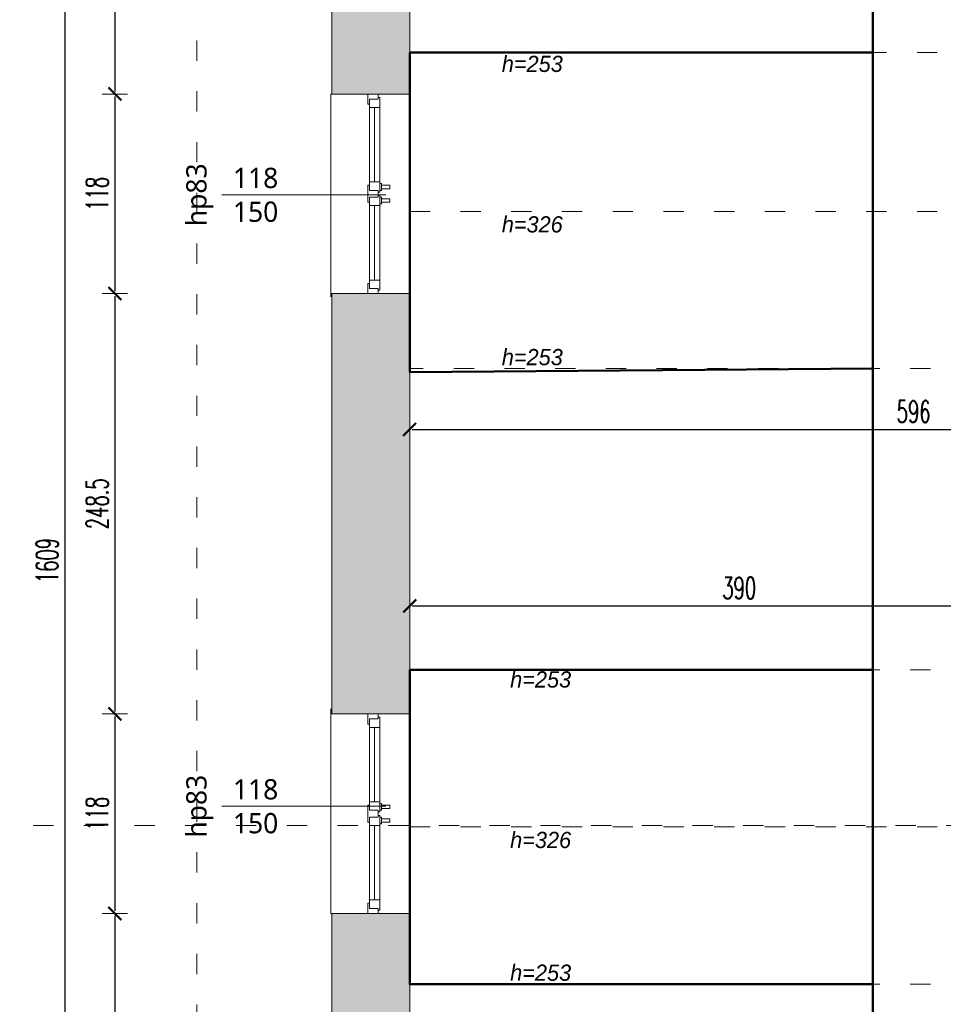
# Model space of a CAD drawing. Header units: millimetres. Extents: x -221 to 149158, y -114258 to 0.
# Tile 197 of 219: x 112839 to 113386, y -52430 to -51848. Entities that reach past the tile are written whole.
import ezdxf
from ezdxf.enums import TextEntityAlignment as Align

# ---------------------------------------------------------------- set-up
doc = ezdxf.new("R2010")
doc.units = ezdxf.units.MM
doc.linetypes.add('ACAD_ISO03W100', pattern=[30, 12, -18])
doc.layers.get('0').update_dxf_attribs({"lineweight": 0})
doc.layers.add('A-przekrycieram.ART', color=7, linetype='Continuous', lineweight=0, true_color=0xffffff)
doc.layers.add('instalacje_arch', color=7, linetype='Continuous', lineweight=30, true_color=0xd60000)
for name, color, linetype, lineweight in [('opis..KF', 250, 'Continuous', 15), ('powierzchnie', 21, 'Continuous', 50), ('stolarka_arch', 250, 'Continuous', 5), ('wymiar..KF', 12, 'Continuous', 5), ('wypełnienie istn..KF', 250, 'Continuous', 0), ('ściany ist..KF', 61, 'Continuous', 5)]:
    doc.layers.add(name, color=color, linetype=linetype, lineweight=lineweight)
doc.styles.add('ARCH', font='segoeuil.ttf')
doc.styles.add('DIM', font='simplex.shx', dxfattribs={"width": 0.6})
doc.dimstyles.new('100-STD', dxfattribs={"dimscale": 10, "dimtxt": 1.3, "dimasz": 0.15, "dimexe": 5, "dimexo": 10, "dimgap": 0.4, "dimtad": 1, "dimdec": 1, "dimrnd": 0.5, "dimdsep": 46, "dimtxsty": 'DIM', "dimblk": 'KR21', "dimcen": 1, "dimdle": 10, "dimse1": 1, "dimse2": 1, "dimclrd": 256, "dimclre": 256, "dimclrt": 256, "dimadec": 0, "dimazin": 0, "dimtfac": 1, "dimtdec": 1, "dimtmove": 2, "dimatfit": 3, "dimldrblk": 'KR21', "dimfxl": 1, "dimtvp": 5.6, "dimtolj": 1, "dimtzin": 2, "dimarcsym": 0})

# ---------------------------------------------------------------- blocks, each defined once
blk = doc.blocks.new('*U628')
at = {"layer": 'stolarka_arch', "lineweight": 0}
blk.add_lwpolyline([(0, 0), (118, 0), (118, -46.77), (0, -46.77)], close=True, dxfattribs=at)
at = {"layer": 'stolarka_arch'}
for points in [[(0, -22), (6, -22), (6, -23), (3, -23), (3, -28), (0, -28)], [(3, -23), (8, -23), (8, -29), (2, -29), (2, -28), (3, -28)], [(8, -26), (52, -26), (52, -23), (8, -23)], [(57, -23), (52, -23), (52, -29), (58, -29), (58, -28), (57, -28)], [(54, -22), (64, -22), (64, -23), (61, -23), (61, -28), (57, -28), (57, -23), (54, -23)], [(61, -23), (66, -23), (66, -29), (60, -29), (60, -28), (61, -28)], [(110, -26), (66, -26), (66, -23), (110, -23)], [(115, -23), (110, -23), (110, -29), (116, -29), (116, -28), (115, -28)], [(118, -22), (112, -22), (112, -23), (115, -23), (115, -28), (118, -28)], [(8, -26), (52, -26), (52, -29), (8, -29)], [(57, -30), (53, -30), (53, -29), (57, -29)], [(65, -30), (61, -30), (61, -29), (65, -29)], [(110, -26), (66, -26), (66, -29), (110, -29)], [(56, -35), (54, -35), (54, -30), (56, -30)], [(64, -35), (62, -35), (62, -30), (64, -30)]]:
    blk.add_lwpolyline(points, close=True, dxfattribs=at)
blk = doc.blocks.new('*U629')
at = {"layer": 'stolarka_arch', "lineweight": 0}
blk.add_lwpolyline([(0, 0), (118, 0), (118, -46.77), (0, -46.77)], close=True, dxfattribs=at)
at = {"layer": 'stolarka_arch'}
for points in [[(0, -22), (6, -22), (6, -23), (3, -23), (3, -28), (0, -28)], [(3, -23), (8, -23), (8, -29), (2, -29), (2, -28), (3, -28)], [(8, -26), (52, -26), (52, -23), (8, -23)], [(57, -23), (52, -23), (52, -29), (58, -29), (58, -28), (57, -28)], [(54, -22), (64, -22), (64, -23), (61, -23), (61, -28), (57, -28), (57, -23), (54, -23)], [(61, -23), (66, -23), (66, -29), (60, -29), (60, -28), (61, -28)], [(110, -26), (66, -26), (66, -23), (110, -23)], [(115, -23), (110, -23), (110, -29), (116, -29), (116, -28), (115, -28)], [(118, -22), (112, -22), (112, -23), (115, -23), (115, -28), (118, -28)], [(8, -26), (52, -26), (52, -29), (8, -29)], [(57, -30), (53, -30), (53, -29), (57, -29)], [(65, -30), (61, -30), (61, -29), (65, -29)], [(110, -26), (66, -26), (66, -29), (110, -29)], [(56, -35), (54, -35), (54, -30), (56, -30)], [(64, -35), (62, -35), (62, -30), (64, -30)]]:
    blk.add_lwpolyline(points, close=True, dxfattribs=at)
blk = doc.blocks.new('*U615')
at = {"layer": 'opis..KF'}
blk.add_line((-20, 0), (77, 0), dxfattribs=at)
at = {"layer": 'opis..KF', "style": 'ARCH', "flags": 12}
for tag, p in [('150', (0, 10)), ('120', (0, -10))]:
    blk.add_attdef(tag, text='', height=12, dxfattribs=at).set_placement(p, align=Align.MIDDLE_CENTER)
blk.add_attdef('hp', text='', height=12, rotation=90, dxfattribs=at).set_placement((-35, 0), align=Align.MIDDLE_CENTER)
blk = doc.blocks.new('*U616')
at = {"layer": 'opis..KF'}
blk.add_line((-20, 0), (77, 0), dxfattribs=at)
at = {"layer": 'opis..KF', "style": 'ARCH', "flags": 12}
for tag, p in [('150', (0, 10)), ('120', (0, -10))]:
    blk.add_attdef(tag, text='', height=12, dxfattribs=at).set_placement(p, align=Align.MIDDLE_CENTER)
blk.add_attdef('hp', text='', height=12, rotation=90, dxfattribs=at).set_placement((-35, 0), align=Align.MIDDLE_CENTER)
blk = doc.blocks.new('*U517')
at = {"layer": 'instalacje_arch', "color": 41, "linetype": 'ACAD_ISO03W100', "lineweight": 9, "true_color": 0xf4ee51}
blk.add_line((0, -2912.07), (0, -145), dxfattribs=at)
at = {"layer": 'instalacje_arch', "color": 41, "true_color": 0xf4ee51, "style": 'ARCH'}
for tag, p in [('P1', (0, 0)), ('P2', (0, -3057.07))]:
    blk.add_attdef(tag, text='', height=20, rotation=90, dxfattribs=at).set_placement(p, align=Align.MIDDLE_CENTER)
blk = doc.blocks.new('KR21')
at = {"ltscale": 100}
blk.add_line((0, -5), (0, 5), dxfattribs=at)
at = {"ltscale": 100, "const_width": 0.84}
blk.add_lwpolyline([(-2.5, -2.5), (2.58, 2.58)], dxfattribs=at)
blk = doc.blocks.new('*D708')
at = {"layer": 'Defpoints', "color": 0, "linetype": 'ByBlock', "transparency": 16777216}
for p in [(113459.96, -52165.29), (113070.21, -52185.79), (113459.96, -52194.5)]:
    blk.add_point(p, dxfattribs=at)
at = {"layer": 'wymiar..KF', "linetype": 'Continuous', "lineweight": -2, "transparency": 16777216}
blk.add_line((113071.71, -52194.5), (113458.46, -52194.5), dxfattribs=at)
at = {"layer": 'wymiar..KF', "linetype": 'ByBlock', "lineweight": -2, "transparency": 16777216, "xscale": 1.5, "yscale": 1.5, "zscale": 1.5, "rotation": 180}
blk.add_blockref('KR21', (113070.21, -52194.5), dxfattribs=at)
at = {"layer": 'wymiar..KF', "linetype": 'ByBlock', "lineweight": -2, "transparency": 16777216, "xscale": 1.5, "yscale": 1.5, "zscale": 1.5}
blk.add_blockref('KR21', (113459.96, -52194.5), dxfattribs=at)
at = {"layer": 'wymiar..KF', "linetype": 'ByBlock', "transparency": 16777216, "insert": (113265.08, -52184), "char_height": 13, "attachment_point": 5, "style": 'DIM'}
blk.add_mtext('\\A1;390', dxfattribs=at)
blk = doc.blocks.new('*D718')
at = {"layer": 'Defpoints', "color": 0, "linetype": 'ByBlock', "transparency": 16777216}
for p in [(113666.21, -52090.2), (113070.21, -52104.34), (113666.21, -52104.34)]:
    blk.add_point(p, dxfattribs=at)
at = {"layer": 'wymiar..KF', "linetype": 'Continuous', "lineweight": -2, "transparency": 16777216}
blk.add_line((113071.71, -52090.2), (113664.71, -52090.2), dxfattribs=at)
at = {"layer": 'wymiar..KF', "linetype": 'ByBlock', "lineweight": -2, "transparency": 16777216, "xscale": 1.5, "yscale": 1.5, "zscale": 1.5, "rotation": 180}
blk.add_blockref('KR21', (113070.21, -52090.2), dxfattribs=at)
at = {"layer": 'wymiar..KF', "linetype": 'ByBlock', "lineweight": -2, "transparency": 16777216, "xscale": 1.5, "yscale": 1.5, "zscale": 1.5}
blk.add_blockref('KR21', (113666.21, -52090.2), dxfattribs=at)
at = {"layer": 'wymiar..KF', "linetype": 'ByBlock', "transparency": 16777216, "insert": (113368.21, -52079.7), "char_height": 13, "attachment_point": 5, "style": 'DIM'}
blk.add_mtext('\\A1;596', dxfattribs=at)
blk = doc.blocks.new('*D839')
at = {"layer": 'Defpoints', "color": 0, "linetype": 'ByBlock', "transparency": 16777216}
for p in [(113070.21, -51409.29), (112895.8, -51891.89), (113024.21, -51891.89)]:
    blk.add_point(p, dxfattribs=at)
at = {"layer": 'wymiar..KF', "linetype": 'Continuous', "lineweight": -2, "transparency": 16777216}
blk.add_line((112895.8, -51410.79), (112895.8, -51890.39), dxfattribs=at)
at = {"layer": 'wymiar..KF', "linetype": 'ByBlock', "lineweight": -2, "transparency": 16777216, "xscale": 1.5, "yscale": 1.5, "zscale": 1.5}
for p, rotation in [((112895.8, -51409.29), 90), ((112895.8, -51891.89), 270)]:
    blk.add_blockref('KR21', p, dxfattribs=dict(at, rotation=rotation))
at = {"layer": 'wymiar..KF', "linetype": 'ByBlock', "transparency": 16777216, "insert": (112885.3, -51650.59), "char_height": 13, "attachment_point": 5, "rotation": 90, "style": 'DIM'}
blk.add_mtext('\\A1;482.5', dxfattribs=at)
blk = doc.blocks.new('*D840')
at = {"layer": 'Defpoints', "color": 0, "linetype": 'ByBlock', "transparency": 16777216}
for p in [(113024.21, -51891.89), (112895.8, -52009.89), (113024.21, -52009.89)]:
    blk.add_point(p, dxfattribs=at)
at = {"layer": 'wymiar..KF', "linetype": 'Continuous', "lineweight": -2, "transparency": 16777216}
blk.add_line((112895.8, -51893.39), (112895.8, -52008.39), dxfattribs=at)
at = {"layer": 'wymiar..KF', "linetype": 'ByBlock', "lineweight": -2, "transparency": 16777216, "xscale": 1.5, "yscale": 1.5, "zscale": 1.5}
for p, rotation in [((112895.8, -51891.89), 90), ((112895.8, -52009.89), 270)]:
    blk.add_blockref('KR21', p, dxfattribs=dict(at, rotation=rotation))
at = {"layer": 'wymiar..KF', "linetype": 'ByBlock', "transparency": 16777216, "insert": (112885.3, -51950.89), "char_height": 13, "attachment_point": 5, "rotation": 90, "style": 'DIM'}
blk.add_mtext('\\A1;118', dxfattribs=at)
blk = doc.blocks.new('*D841')
at = {"layer": 'Defpoints', "color": 0, "linetype": 'ByBlock', "transparency": 16777216}
for p in [(113024.21, -52009.89), (112895.8, -52258.44), (113024.21, -52258.44)]:
    blk.add_point(p, dxfattribs=at)
at = {"layer": 'wymiar..KF', "linetype": 'Continuous', "lineweight": -2, "transparency": 16777216}
blk.add_line((112895.8, -52011.39), (112895.8, -52256.94), dxfattribs=at)
at = {"layer": 'wymiar..KF', "linetype": 'ByBlock', "lineweight": -2, "transparency": 16777216, "xscale": 1.5, "yscale": 1.5, "zscale": 1.5}
for p, rotation in [((112895.8, -52009.89), 90), ((112895.8, -52258.44), 270)]:
    blk.add_blockref('KR21', p, dxfattribs=dict(at, rotation=rotation))
at = {"layer": 'wymiar..KF', "linetype": 'ByBlock', "transparency": 16777216, "insert": (112885.3, -52134.17), "char_height": 13, "attachment_point": 5, "rotation": 90, "style": 'DIM'}
blk.add_mtext('\\A1;248.5', dxfattribs=at)
blk = doc.blocks.new('*D842')
at = {"layer": 'Defpoints', "color": 0, "linetype": 'ByBlock', "transparency": 16777216}
for p in [(113024.21, -52258.44), (112895.8, -52376.44), (113024.21, -52376.44)]:
    blk.add_point(p, dxfattribs=at)
at = {"layer": 'wymiar..KF', "linetype": 'Continuous', "lineweight": -2, "transparency": 16777216}
blk.add_line((112895.8, -52259.94), (112895.8, -52374.94), dxfattribs=at)
at = {"layer": 'wymiar..KF', "linetype": 'ByBlock', "lineweight": -2, "transparency": 16777216, "xscale": 1.5, "yscale": 1.5, "zscale": 1.5}
for p, rotation in [((112895.8, -52258.44), 90), ((112895.8, -52376.44), 270)]:
    blk.add_blockref('KR21', p, dxfattribs=dict(at, rotation=rotation))
at = {"layer": 'wymiar..KF', "linetype": 'ByBlock', "transparency": 16777216, "insert": (112885.3, -52317.44), "char_height": 13, "attachment_point": 5, "rotation": 90, "style": 'DIM'}
blk.add_mtext('\\A1;118', dxfattribs=at)
blk = doc.blocks.new('*D843')
at = {"layer": 'Defpoints', "color": 0, "linetype": 'ByBlock', "transparency": 16777216}
for p in [(113024.21, -52376.44), (112895.8, -52617.21), (113024.21, -52617.21)]:
    blk.add_point(p, dxfattribs=at)
at = {"layer": 'wymiar..KF', "linetype": 'Continuous', "lineweight": -2, "transparency": 16777216}
blk.add_line((112895.8, -52377.94), (112895.8, -52615.71), dxfattribs=at)
at = {"layer": 'wymiar..KF', "linetype": 'ByBlock', "lineweight": -2, "transparency": 16777216, "xscale": 1.5, "yscale": 1.5, "zscale": 1.5}
for p, rotation in [((112895.8, -52376.44), 90), ((112895.8, -52617.21), 270)]:
    blk.add_blockref('KR21', p, dxfattribs=dict(at, rotation=rotation))
at = {"layer": 'wymiar..KF', "linetype": 'ByBlock', "transparency": 16777216, "insert": (112885.3, -52496.83), "char_height": 13, "attachment_point": 5, "rotation": 90, "style": 'DIM'}
blk.add_mtext('\\A1;241', dxfattribs=at)
blk = doc.blocks.new('*D846')
at = {"layer": 'Defpoints', "color": 0, "linetype": 'ByBlock', "transparency": 16777216}
for p in [(112895.74, -51363.23), (112866.29, -52972.35), (112895.86, -52972.35)]:
    blk.add_point(p, dxfattribs=at)
at = {"layer": 'wymiar..KF', "linetype": 'Continuous', "lineweight": -2, "transparency": 16777216}
blk.add_line((112866.29, -51364.73), (112866.29, -52970.85), dxfattribs=at)
at = {"layer": 'wymiar..KF', "linetype": 'ByBlock', "lineweight": -2, "transparency": 16777216, "xscale": 1.5, "yscale": 1.5, "zscale": 1.5}
for p, rotation in [((112866.29, -51363.23), 90), ((112866.29, -52972.35), 270)]:
    blk.add_blockref('KR21', p, dxfattribs=dict(at, rotation=rotation))
at = {"layer": 'wymiar..KF', "linetype": 'ByBlock', "transparency": 16777216, "insert": (112855.79, -52167.79), "char_height": 13, "attachment_point": 5, "rotation": 90, "style": 'DIM'}
blk.add_mtext('\\A1;1609', dxfattribs=at)
blk = doc.blocks.new('*U1674')
at = {"layer": 'A-przekrycieram.ART'}
h = blk.add_hatch(color=256, dxfattribs=at)
h.dxf.hatch_style = 1
h.paths.add_polyline_path([(0, 4200), (5940, 4200), (5940, 0), (0, 0)])
h.paths.add_polyline_path([(200, 4100), (5840, 4100), (5840, 100), (200, 100)], flags=16)

msp = doc.modelspace()

# ---------------------------------------------------------------- hatches: boundary and pattern name
at = {"layer": 'wypełnienie istn..KF', "true_color": 0xc8c8c8}
h = msp.add_hatch(color=9, dxfattribs=at)
h.dxf.hatch_style = 1
h.paths.add_polyline_path([(108621.32, -54556.29), (108621.32, -54169.29), (108699.61, -54169.29), (108699.61, -54010.29), (108653.61, -54010.29), (108653.61, -54123.29), (108575.32, -54123.29), (108575.32, -54575.38), (108797.88, -54797.35), (109687.5, -54797.35), (109687.5, -54751.3), (108816.9, -54751.35)])
h.paths.add_polyline_path([(108699.61, -53600.29), (108621.32, -53600.29), (108621.32, -53431.29), (108575.32, -53431.29), (108575.32, -53646.29), (108653.61, -53646.29), (108653.61, -53760.29), (108699.61, -53760.29)])
h.paths.add_polyline_path([(108621.32, -53093.29), (108575.32, -53093.29), (108575.32, -53259.29), (108621.32, -53259.29)])
h.paths.add_polyline_path([(108621.32, -51409.29), (108971.72, -51409.29), (108971.72, -51363.29), (108575.32, -51363.29), (108575.32, -52921.29), (108621.32, -52921.29)])
h.paths.add_polyline_path([(109601.32, -51363.29), (109222.72, -51363.29), (109222.72, -51409.29), (109555.27, -51409.29), (109555.27, -52073.53), (109601.32, -52073.53)])
h.paths.add_polyline_path([(109601.32, -52245.53), (109555.32, -52245.53), (109555.32, -52435.53), (109601.32, -52435.53)])
h.paths.add_polyline_path([(109601.32, -52607.53), (109555.32, -52607.53), (109555.32, -52988.29), (109027.27, -52988.29), (109027.27, -53028.29), (109069.27, -53028.29), (109069.27, -53609.29), (109611.17, -53609.29), (109611.17, -53594.29), (109099.17, -53594.29), (109099.17, -53018.29), (109767.17, -53018.29), (109767.17, -53594.29), (109700.17, -53594.29), (109700.17, -53609.29), (109797.17, -53609.29), (109797.17, -53018.29), (109947.49, -53018.29), (109947.49, -52972.29), (109601.32, -52972.29)])
h.paths.add_polyline_path([(110317.49, -52972.29), (110065.49, -52972.29), (110065.49, -53018.29), (110317.49, -53018.29)])
h.paths.add_polyline_path([(110677.49, -52972.29), (110435.49, -52972.29), (110435.49, -53018.29), (110677.49, -53018.29)])
h.paths.add_polyline_path([(111422.74, -52972.29), (110795.49, -52972.29), (110795.49, -53018.29), (111156.67, -53018.29), (111156.67, -53706.3), (111191.67, -53706.3), (111191.67, -53619.29), (111700.84, -53619.29), (111700.84, -53572.29), (111191.67, -53572.29), (111190.67, -53018.29), (111422.74, -53018.29)])
h.paths.add_polyline_path([(111692.74, -52972.29), (111540.74, -52972.29), (111540.74, -53018.29), (111692.74, -53018.29)], flags=17)
h.paths.add_polyline_path([(111962.74, -52972.29), (111810.74, -52972.29), (111810.74, -53018.29), (111962.74, -53018.29)])
h.paths.add_polyline_path([(112232.74, -52972.29), (112080.74, -52972.29), (112080.74, -53018.29), (112232.74, -53018.29)], flags=17)
h.paths.add_polyline_path([(112592.74, -52972.29), (112350.74, -52972.29), (112350.74, -53018.29), (112534.67, -53018.29), (112534.67, -53572.29), (111790.84, -53572.29), (111790.84, -53619.29), (112582.05, -53619.29), (112582.05, -53572.29), (112564.67, -53572.29), (112564.67, -53018.29), (112592.74, -53018.29)])
h.paths.add_polyline_path([(112859.25, -52972.29), (112710.74, -52972.29), (112710.74, -53018.29), (112812.67, -53018.29), (112812.67, -53572.29), (112682.01, -53572.29), (112682.01, -53619.29), (112859.21, -53619.29), (112859.29, -53018.29), (112859.21, -53016.51)])
h.paths.add_polyline_path([(113070.21, -52735.21), (113024.21, -52735.21), (113024.21, -52972.29), (113006.25, -52972.29), (113006.25, -53018.29), (113357.89, -53018.29), (113514.25, -53018.29), (113514.25, -53572.29), (113154.25, -53572.29), (113154.25, -53604.29), (113047.25, -53604.29), (113047.25, -53619.29), (113514.25, -53619.29), (113532.49, -53619.29), (113739.21, -53619.29), (113739.21, -53573.29), (113547.21, -53573.29), (113547.21, -53018.29), (113573.21, -53018.29), (113573.21, -52978.29), (113505.87, -52978.29), (113333.21, -52978.29), (113333.21, -53000.79), (113070.21, -53000.79)])
h.paths.add_polyline_path([(110037.5, -54751.35), (109805.5, -54751.35), (109805.5, -54797.35), (110037.5, -54797.35)])
h.paths.add_polyline_path([(110407.49, -54751.35), (110155.5, -54751.35), (110155.5, -54797.35), (110407.49, -54797.35)])
h.paths.add_polyline_path([(110767.49, -54751.86), (110615.67, -54751.3), (110615.67, -53908.3), (111209.21, -53908.3), (111209.17, -53893.3), (111186.67, -53893.3), (111186.67, -53806.3), (111156.67, -53806.3), (111156.67, -53878.3), (110585.67, -53878.3), (110585.67, -54751.3), (110525.49, -54751.3), (110525.49, -54798.07), (110767.49, -54797.86)])
h.paths.add_polyline_path([(111152.74, -54751.24), (110885.49, -54751.3), (110885.49, -54798.07), (111152.74, -54798.01)], flags=17)
h.paths.add_polyline_path([(111448.24, -54751.35), (111402.24, -54751.3), (111402.25, -53908.3), (112060.16, -53908.3), (112060.16, -53893.3), (111319.17, -53893.29), (111319.21, -53908.3), (111372.24, -53908.3), (111372.24, -54751.24), (111270.74, -54751.24), (111270.74, -54797.24), (111402.24, -54797.24), (111402.24, -54924.3), (111730.12, -54924.3), (111730.12, -54878.3), (111448.24, -54878.3)])
h.paths.add_polyline_path([(112281.24, -54804.3), (112412.74, -54804.3), (112412.74, -54758.3), (112311.35, -54758.3), (112311.63, -53908.24), (112476.21, -53908.29), (112476.21, -53893.3), (112150.16, -53893.3), (112150.16, -53908.19), (112281.24, -53907.94), (112281.24, -54758.24), (112235.24, -54758.3), (112235.24, -54878.3), (111981.12, -54877.52), (111981.12, -54924.3), (112281.24, -54924.3)])
h.paths.add_polyline_path([(112772.74, -54758.3), (112530.74, -54758.3), (112530.74, -54804.3), (112772.74, -54804.3)])
h.paths.add_polyline_path([(113107.72, -54758.3), (112890.74, -54758.3), (112890.74, -54804.3), (113107.72, -54804.3)], flags=17)
h.paths.add_polyline_path([(113502.69, -54758.3), (113376.35, -54758.3), (113376.35, -53908.3), (113475.67, -53908.3), (113475.67, -53893.29), (112566.21, -53893.29), (112566.21, -53908.3), (113346.35, -53908.3), (113346.35, -54758.3), (113225.72, -54758.3), (113225.72, -54804.3), (113502.69, -54804.3)])
h.paths.add_polyline_path([(113866.39, -54758.3), (113620.69, -54758.3), (113620.69, -54804.3), (113866.39, -54804.3)], flags=17)
h.paths.add_polyline_path([(115042.21, -54582.38), (115042.21, -54126.29), (114952.21, -54126.29), (114952.21, -54017.3), (114906.21, -54017.3), (114906.21, -54172.29), (114999.01, -54172.29), (114998.76, -54565.78), (114811.39, -54758.3), (114454.39, -54758.3), (114454.39, -54101.32), (114448.71, -54097.29), (114389.96, -54055.65), (114389.96, -54059.54), (114375.96, -54059.54), (114375.96, -54045.72), (114201.96, -53922.37), (114201.96, -53926.27), (114187.96, -53926.27), (114187.96, -53912.45), (114117.21, -53862.29), (113952.21, -53862.29), (113952.21, -53573.29), (113831.21, -53573.29), (113831.21, -53619.29), (113906.21, -53619.29), (113906.21, -53893.29), (113565.67, -53893.29), (113565.67, -53908.3), (114130.16, -53908.3), (114424.35, -54116.85), (114424.35, -54246.22), (114424.35, -54758.3), (113984.39, -54758.3), (113984.39, -54804.3), (114819.71, -54804.3)])
h.paths.add_polyline_path([(115040.21, -52987.29), (114828.21, -52987.29), (114828.21, -52730.03), (114782.21, -52730.03), (114782.21, -53033.29), (114994.21, -53033.29), (114994.21, -53609.29), (114906.21, -53609.29), (114906.21, -53766.29), (114952.21, -53766.29), (114952.21, -53655.29), (115040.21, -53655.29)])
h.paths.add_polyline_path([(114828.21, -52374.86), (114782.21, -52374.86), (114782.21, -52612.03), (114828.21, -52612.03)])
h.paths.add_polyline_path([(114828.21, -52001.59), (114782.21, -52001.59), (114782.21, -52256.86), (114828.21, -52256.86)])
h.paths.add_polyline_path([(114828.21, -51646.09), (114782.21, -51646.09), (114782.21, -51883.59), (114828.21, -51883.59)])
h.paths.add_polyline_path([(114828.21, -51363.29), (114051.21, -51363.29), (114051.21, -51409.29), (114418.71, -51409.29), (114418.71, -51436.29), (114626.21, -51436.29), (114626.21, -51409.29), (114782.21, -51409.29), (114782.21, -51528.09), (114828.21, -51528.09)])
h.paths.add_polyline_path([(113801.21, -51363.29), (113024.21, -51363.29), (113024.21, -51891.89), (113070.21, -51891.89), (113070.21, -51409.29), (113801.21, -51409.29)])
h.paths.add_polyline_path([(113070.21, -52009.89), (113024.21, -52009.89), (113024.21, -52258.44), (113070.21, -52258.44)])
h.paths.add_polyline_path([(113070.21, -52376.44), (113024.21, -52376.44), (113024.21, -52617.21), (113070.21, -52617.21)])

# ---------------------------------------------------------------- linework, layer by layer
at = {"linetype": 'ACAD_ISO03W100'}
for p, q in [((113070.21, -51867.29), (113468.22, -51867.29)), ((113070.21, -51961.29), (113595.21, -51961.29)), ((113468.22, -52054.29), (113070.21, -52054.29)), ((113468.22, -52232.29), (113070.21, -52232.29)), ((113070.21, -52325.29), (113595.21, -52325.29)), ((113468.22, -52418.29), (113070.21, -52418.29))]:
    msp.add_line(p, q, dxfattribs=at)
for p, q in [((113023.44, -51893.89), (113023.44, -52011.89)), ((113023.44, -52255.44), (113023.44, -52373.44))]:
    msp.add_line(p, q)
for points in [[(110356.74, -54877.28), (108727.75, -54877.35), (108495.32, -54627.08), (108495.32, -54093.29), (108575.32, -54093.29), (108575.32, -53676.29), (108495.32, -53676.29), (108495.32, -51283.29), (109681.32, -51283.29), (109681.32, -52892.29), (112944.21, -52892.29), (112944.21, -51283.29)], [(109681.32, -51283.29), (109681.32, -52892.29), (112944.21, -52892.29), (112944.21, -51363.29)]]:
    msp.add_lwpolyline(points, dxfattribs=at)
at = {"linetype": 'ACAD_ISO03W100', "ltscale": 3}
msp.add_lwpolyline([(113344.1, -51409.29), (113344.1, -53000.79)], dxfattribs=at)
at = {"layer": 'powierzchnie', "linetype": 'ByBlock'}
for points in [[(113344.1, -52978.29), (113344.1, -51649.79), (113449.21, -51649.79), (113449.21, -51609.29), (113344.1, -51609.29), (113344.1, -51409.29), (114418.71, -51409.29), (114418.71, -51436.29), (114505.81, -51436.29), (114505.81, -53307.29)], [(113070.21, -51867.29), (113344.1, -51867.29), (113344.1, -52054.29), (113070.21, -52056.29), (113070.21, -51867.29)], [(113070.21, -52232.29), (113344.1, -52232.29), (113344.1, -52418.29), (113070.21, -52418.29), (113070.21, -52232.29)]]:
    msp.add_lwpolyline(points, dxfattribs=at)
at = {"layer": 'ściany ist..KF', "linetype": 'ByBlock'}
for p, q in [((113070.21, -52056.29), (113070.21, -52229.29)), ((113070.21, -52415.29), (113070.21, -52597.29))]:
    msp.add_line(p, q, dxfattribs=at)
msp.add_lwpolyline([(113024.21, -51891.89), (113024.21, -51363.29), (113801.21, -51363.29), (113801.21, -51409.29), (113070.21, -51409.29), (113070.21, -51891.89), (113024.21, -51891.89)], dxfattribs=at)
for points in [[(113024.21, -52258.44), (113070.21, -52258.44), (113070.21, -52009.89), (113024.21, -52009.89)], [(113024.21, -52617.21), (113070.21, -52617.21), (113070.21, -52376.44), (113024.21, -52376.44)]]:
    msp.add_lwpolyline(points, close=True, dxfattribs=at)

# ---------------------------------------------------------------- block references
at = {"xscale": 2, "yscale": 2, "zscale": 2}
msp.add_blockref('*U1674', (106304.86, -56225.76), dxfattribs=at)
ref = msp.add_blockref('*U615', (112979.02, -51951.49))
ref.add_attrib('150', '118', dxfattribs={"layer": 'opis..KF', "height": 12, "style": 'ARCH'}).set_placement((112979.02, -51941.49), align=Align.MIDDLE_CENTER)
ref.add_attrib('120', '150', dxfattribs={"layer": 'opis..KF', "height": 12, "style": 'ARCH'}).set_placement((112979.02, -51961.49), align=Align.MIDDLE_CENTER)
ref.add_attrib('hp', 'hp83', dxfattribs={"layer": 'opis..KF', "height": 12, "rotation": 90, "style": 'ARCH'}).set_placement((112944.02, -51951.49), align=Align.MIDDLE_CENTER)
ref = msp.add_blockref('*U616', (112979.02, -52313.04))
ref.add_attrib('150', '118', dxfattribs={"layer": 'opis..KF', "height": 12, "style": 'ARCH'}).set_placement((112979.02, -52303.04), align=Align.MIDDLE_CENTER)
ref.add_attrib('120', '150', dxfattribs={"layer": 'opis..KF', "height": 12, "style": 'ARCH'}).set_placement((112979.02, -52323.04), align=Align.MIDDLE_CENTER)
ref.add_attrib('hp', 'hp83', dxfattribs={"layer": 'opis..KF', "height": 12, "rotation": 90, "style": 'ARCH'}).set_placement((112944.02, -52313.04), align=Align.MIDDLE_CENTER)
at = {"layer": 'instalacje_arch', "color": 30, "true_color": 0xf26722, "rotation": 270}
msp.add_blockref('*U517', (115579.52, -52324.35), dxfattribs=at)
at = {"layer": 'stolarka_arch', "xscale": -1, "rotation": 90}
for name, p in [('*U628', (113023.44, -51891.89)), ('*U629', (113023.44, -52258.44))]:
    msp.add_blockref(name, p, dxfattribs=at)

# ---------------------------------------------------------------- texts
at = {"layer": 'opis..KF', "char_height": 9.6, "attachment_point": 5, "style": 'ARCH'}
for s, insert in [('{\\fCentury Gothic|b0|i1|c238|p34;h=253}', (113142.67, -51874.14)), ('{\\fCentury Gothic|b0|i1|c238|p34;h=326}', (113142.67, -51969.05)), ('{\\fCentury Gothic|b0|i1|c238|p34;h=253}', (113142.67, -52047.54)), ('{\\fCentury Gothic|b0|i1|c238|p34;h=253}', (113147.61, -52238.14)), ('{\\fCentury Gothic|b0|i1|c238|p34;h=326}', (113147.61, -52333.05)), ('{\\fCentury Gothic|b0|i1|c238|p34;h=253}', (113147.61, -52411.54))]:
    msp.add_mtext_dynamic_manual_height_columns(s, width=156.7001, gutter_width=70, heights=[0], dxfattribs=dict(at, insert=insert))

# ---------------------------------------------------------------- dimensions: what is measured, and where the dimension line sits
at = {"layer": 'wymiar..KF', "linetype": 'ByBlock'}
for base, p1, p2, picture, middle in [((112866.29, -52972.35), (112895.74, -51363.23), (112895.86, -52972.35), '*D846', (112855.79, -52167.79)), ((112895.8, -51891.89), (113070.21, -51409.29), (113024.21, -51891.89), '*D839', (112885.3, -51650.59)), ((112895.8, -52009.89), (113024.21, -51891.89), (113024.21, -52009.89), '*D840', (112885.3, -51950.89)), ((112895.8012, -52258.4416), (113024.207, -52009.8928), (113024.207, -52258.4416), '*D841', (112885.3012, -52134.1672)), ((112895.8, -52376.44), (113024.21, -52258.44), (113024.21, -52376.44), '*D842', (112885.3, -52317.44)), ((112895.8, -52617.21), (113024.21, -52376.44), (113024.21, -52617.21), '*D843', (112885.3, -52496.83))]:
    dim = msp.add_linear_dim(base=base, p1=p1, p2=p2, angle=90, dimstyle='100-STD', override={"dimfxl": 8, "dimfxlon": 1}, dxfattribs=at)
    dim.commit()
    dim.dimension.update_dxf_attribs({"geometry": picture, "text_midpoint": middle})
for base, p1, p2, picture, middle in [((113666.21, -52090.2), (113070.21, -52104.34), (113666.21, -52104.34), '*D718', (113368.21, -52079.7)), ((113459.95699402, -52194.50297226), (113070.20699402, -52185.79038961), (113459.95699402, -52165.29321043), '*D708', (113265.08199402, -52184.00297226))]:
    dim = msp.add_linear_dim(base=base, p1=p1, p2=p2, dimstyle='100-STD', override={"dimfxl": 8, "dimfxlon": 1}, dxfattribs=at)
    dim.commit()
    dim.dimension.update_dxf_attribs({"geometry": picture, "text_midpoint": middle})

doc.saveas('drawing.dxf')
